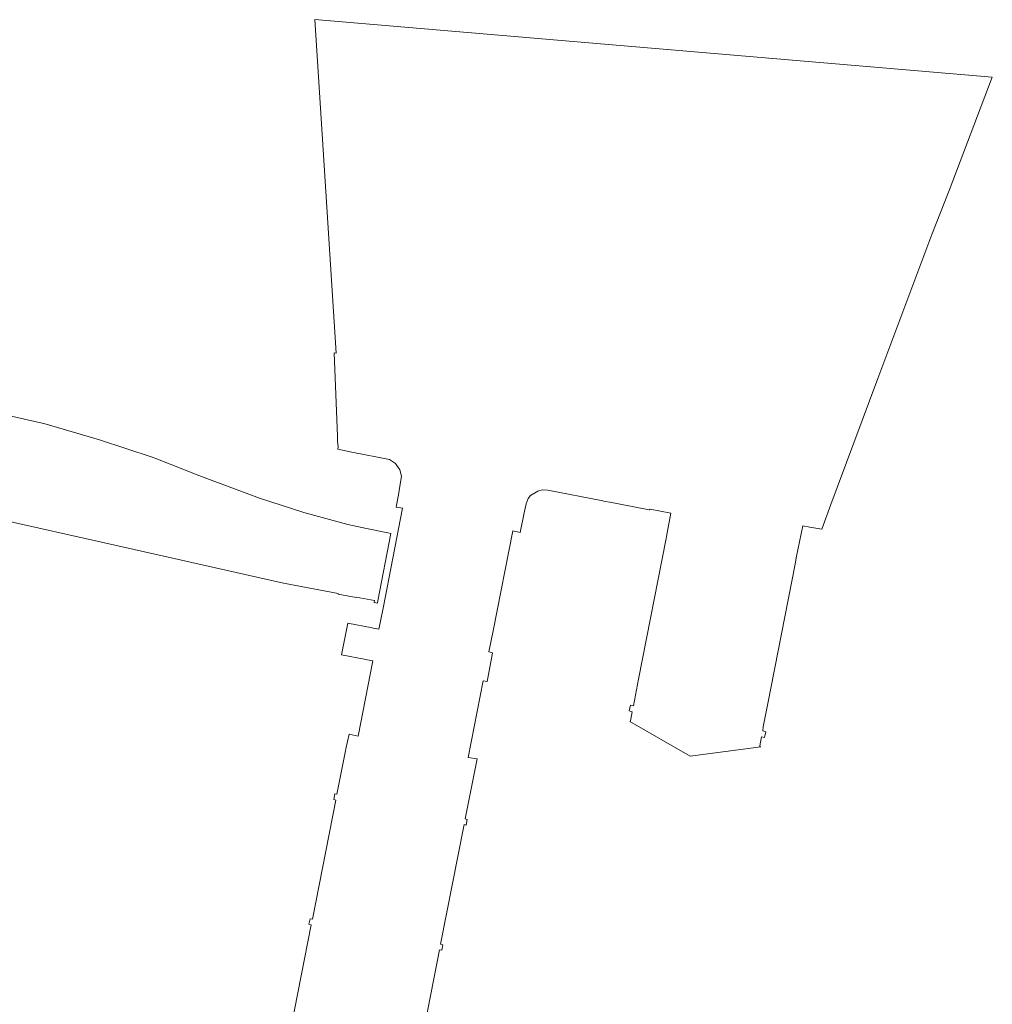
# Model space of a CAD drawing. Header units: metres. Extents: x 105376 to 107446, y 444190 to 447356.
# Tile 88 of 90: x 107341 to 107446, y 446165 to 446272. Entities that reach past the tile are written whole.
import ezdxf

# ---------------------------------------------------------------- set-up
doc = ezdxf.new("R2010")
doc.units = ezdxf.units.M
doc.header["$MEASUREMENT"] = 0
doc.layers.add('waterdeel vlak', color=4, linetype='Continuous', lineweight=0)
doc.layers.add('wegdeel vlak', color=2, linetype='Continuous', lineweight=0)

msp = doc.modelspace()

# ---------------------------------------------------------------- linework, layer by layer
at = {"layer": 'waterdeel vlak', "flags": 128}
msp.add_lwpolyline([(107369.73, 446160.84), (107372.27, 446173.72), (107372.02, 446173.78), (107372.15, 446174.38), (107372.39, 446174.33), (107374.94, 446187.21), (107374.69, 446187.28), (107374.8, 446187.9), (107375.04, 446187.84), (107375.97, 446192.54), (107376.01, 446192.73), (107376.36, 446194.33), (107377.35, 446194.13), (107378.94, 446202.25), (107378.3, 446202.38), (107378.17, 446202.41), (107375.55, 446202.92), (107376.21, 446206.34), (107378.84, 446205.82), (107378.95, 446205.8), (107379.59, 446205.68), (107380.05, 446207.95), (107382.14, 446218.75), (107381.43, 446218.89), (107381.73, 446220.41), (107381.77, 446220.66), (107382.01, 446222.23), (107381.84, 446222.92), (107381.37, 446223.59), (107380.71, 446224.01), (107376.66, 446224.83), (107375.14, 446225.16), (107375.17, 446225.38), (107375.12, 446226.02), (107375.1, 446226.54), (107374.76, 446235.55), (107374.95, 446235.53), (107372.65, 446271.58), (107445.92, 446265.36), (107441.24, 446253.1), (107439.38, 446248.34), (107433.55, 446232.79), (107429.26, 446221.3), (107428.47, 446219.16), (107427.47, 446216.48), (107426.2, 446216.73), (107425.42, 446216.86), (107424.72, 446213.41), (107424.59, 446212.73), (107421.64, 446197.64), (107421.15, 446195.11), (107421.09, 446194.7), (107421.42, 446194.6), (107421.29, 446193.97), (107420.95, 446194.03), (107420.76, 446193.06), (107420.76, 446193.04), (107420.77, 446193.03), (107420.77, 446193.02), (107420.78, 446193.01), (107420.78, 446193), (107420.79, 446192.99), (107420.8, 446192.98), (107420.8, 446192.97), (107420.81, 446192.97), (107420.82, 446192.96), (107420.83, 446192.96), (107420.84, 446192.95), (107420.86, 446192.95), (107420.87, 446192.95), (107413.26, 446191.96), (107406.7, 446195.71), (107406.71, 446195.71), (107406.72, 446195.71), (107406.73, 446195.71), (107406.74, 446195.71), (107406.75, 446195.72), (107406.76, 446195.72), (107406.77, 446195.73), (107406.78, 446195.74), (107406.78, 446195.74), (107406.79, 446195.75), (107406.8, 446195.76), (107406.96, 446196.74), (107406.64, 446196.84), (107406.78, 446197.46), (107407.12, 446197.41), (107407.67, 446200.28), (107410.63, 446215.49), (107410.68, 446215.72), (107411.16, 446218.21), (107408.93, 446218.67), (107408.8, 446218.59), (107405.51, 446219.23), (107404.57, 446219.41), (107404.1, 446219.5), (107403.87, 446219.54), (107403.79, 446219.56), (107397.84, 446220.71), (107397.22, 446220.74), (107396.77, 446220.62), (107395.98, 446220.13), (107395.71, 446219.8), (107395.5, 446219.22), (107395.3, 446218.25), (107394.87, 446216.14), (107394.05, 446216.3), (107391.92, 446205.51), (107391.46, 446203.22), (107391.88, 446203.14), (107391.87, 446203.09), (107391.28, 446200.01), (107390.87, 446200.09), (107389.24, 446191.82), (107390.19, 446191.65), (107389.87, 446190.03), (107389.85, 446189.85), (107388.9, 446185.17), (107389.14, 446185.1), (107389.03, 446184.49), (107388.8, 446184.55), (107386.24, 446171.63), (107386.5, 446171.57), (107386.38, 446170.99), (107386.12, 446171.02), (107383.61, 446158.12)], dxfattribs=at)
msp.add_lwpolyline([(107369.73, 446160.84), (107372.27, 446173.72), (107372.02, 446173.78), (107372.15, 446174.38), (107372.39, 446174.33), (107374.94, 446187.21), (107374.69, 446187.28), (107374.8, 446187.9), (107375.04, 446187.84), (107375.97, 446192.54), (107376.01, 446192.73), (107376.36, 446194.33), (107377.35, 446194.13), (107378.94, 446202.25), (107378.3, 446202.38), (107378.17, 446202.41), (107375.55, 446202.92), (107376.21, 446206.34), (107378.84, 446205.82), (107378.95, 446205.8), (107379.59, 446205.68), (107380.05, 446207.95), (107382.14, 446218.75), (107381.43, 446218.89), (107381.73, 446220.41), (107381.77, 446220.66), (107382.01, 446222.23), (107381.84, 446222.92), (107381.37, 446223.59), (107380.71, 446224.01), (107376.66, 446224.83), (107375.14, 446225.16), (107375.17, 446225.38), (107375.12, 446226.02), (107375.1, 446226.54), (107374.76, 446235.55), (107374.95, 446235.53), (107372.65, 446271.58), (107445.92, 446265.36), (107441.24, 446253.1), (107439.38, 446248.34), (107433.55, 446232.79), (107429.26, 446221.3), (107428.47, 446219.16), (107427.47, 446216.48), (107426.2, 446216.73), (107425.42, 446216.86), (107424.72, 446213.41), (107424.59, 446212.73), (107421.64, 446197.64), (107421.15, 446195.11), (107421.09, 446194.7), (107421.42, 446194.6), (107421.29, 446193.97), (107420.95, 446194.03), (107420.76, 446193.06), (107420.76, 446193.04), (107420.77, 446193.03), (107420.77, 446193.02), (107420.78, 446193.01), (107420.78, 446193), (107420.79, 446192.99), (107420.8, 446192.98), (107420.8, 446192.97), (107420.81, 446192.97), (107420.82, 446192.96), (107420.83, 446192.96), (107420.84, 446192.95), (107420.86, 446192.95), (107420.87, 446192.95), (107413.26, 446191.96), (107406.7, 446195.71), (107406.71, 446195.71), (107406.72, 446195.71), (107406.73, 446195.71), (107406.74, 446195.71), (107406.75, 446195.72), (107406.76, 446195.72), (107406.77, 446195.73), (107406.78, 446195.74), (107406.78, 446195.74), (107406.79, 446195.75), (107406.8, 446195.76), (107406.96, 446196.74), (107406.64, 446196.84), (107406.78, 446197.46), (107407.12, 446197.41), (107407.67, 446200.28), (107410.63, 446215.49), (107410.68, 446215.72), (107411.16, 446218.21), (107408.93, 446218.67), (107408.8, 446218.59), (107405.51, 446219.23), (107404.57, 446219.41), (107404.1, 446219.5), (107403.87, 446219.54), (107403.79, 446219.56), (107397.84, 446220.71), (107397.22, 446220.74), (107396.77, 446220.62), (107395.98, 446220.13), (107395.71, 446219.8), (107395.5, 446219.22), (107395.3, 446218.25), (107394.87, 446216.14), (107394.05, 446216.3), (107391.92, 446205.51), (107391.46, 446203.22), (107391.88, 446203.14), (107391.87, 446203.09), (107391.28, 446200.01), (107390.87, 446200.09), (107389.24, 446191.82), (107390.19, 446191.65), (107389.87, 446190.03), (107389.85, 446189.85), (107388.9, 446185.17), (107389.14, 446185.1), (107389.03, 446184.49), (107388.8, 446184.55), (107386.24, 446171.63), (107386.5, 446171.57), (107386.38, 446170.99), (107386.12, 446171.02), (107383.61, 446158.12)], dxfattribs=at)
at = {"layer": 'wegdeel vlak', "flags": 128}
msp.add_lwpolyline([(107335.82, 446229.62), (107343.18, 446227.94), (107343.6, 446227.83), (107349.36, 446226.17), (107355.06, 446224.28), (107355.46, 446224.13), (107360.11, 446222.31), (107360.98, 446221.98), (107366.66, 446219.85), (107371.48, 446218.29), (107376.23, 446217), (107376.72, 446216.89), (107377.74, 446216.67), (107378.24, 446216.56), (107380.55, 446216.11), (107380.88, 446216.02), (107379.47, 446208.73), (107379.42, 446208.5), (107379.06, 446208.56), (107379.09, 446208.8), (107377.12, 446209.16), (107377.11, 446209.11), (107375.16, 446209.48), (107375.17, 446209.54), (107369.27, 446210.67), (107353.11, 446214.31), (107335.74, 446218.18)], dxfattribs=at)

doc.saveas('drawing.dxf')
